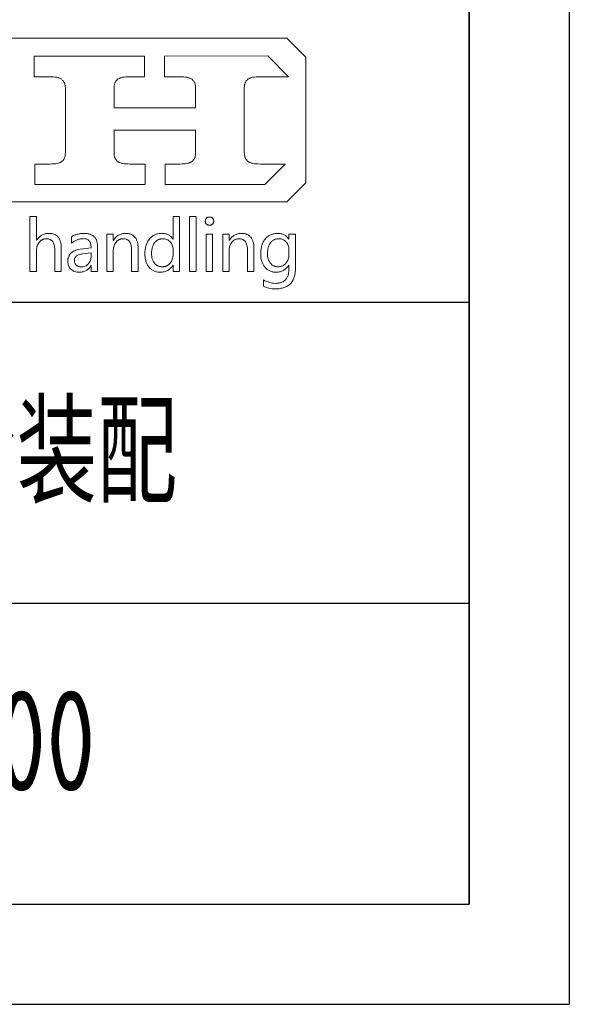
# Model space of a CAD drawing. Header units: millimetres. Extents: x -104 to 1580, y -20 to 1168.
# Tile 7 of 9: x 1470 to 1580, y -20 to 176. Entities that reach past the tile are written whole.
import ezdxf
from ezdxf.enums import TextEntityAlignment as Align

# ---------------------------------------------------------------- set-up
doc = ezdxf.new("R2010")
doc.units = ezdxf.units.MM
doc.header["$LTSCALE"] = 40
for name, color, linetype in [('1轮廓实线层', 7, 'Continuous'), ('2细线层', 4, 'Continuous'), ('6文字层', 3, 'Continuous'), ('图层 1', 7, 'Continuous'), ('图框层', 7, 'Continuous')]:
    doc.layers.add(name, color=color, linetype=linetype)
doc.styles.add('PC_TEXTSTYLE', font='isocp.shx', dxfattribs={"width": 0.8, "bigfont": 'hzfs.shx'})

# ---------------------------------------------------------------- blocks, each defined once
blk = doc.blocks.new('PC_TITLE_BLOCK')
for p, q in [((-8.448, 42.522), (-8.448, 42.527)), ((-8.448, 42.522), (-8.442, 42.522)), ((-13.893, 36.972), (-13.893, 36.977))]:
    blk.add_line(p, q)
at = {"layer": '1轮廓实线层'}
for p, q in [((-60, 30), (0, 30)), ((-60, 15), (0, 15)), ((-180, 0), (0, 0))]:
    blk.add_line(p, q, dxfattribs=at)
at = {"layer": '图层 1', "lineweight": 0}
for p, q in [((-28.128, 43.174), (-9.094, 43.174)), ((-9.094, 43.174), (-8.147, 42.226)), ((-21.686, 41.246), (-21.686, 42.263)), ((-21.686, 42.263), (-16.178, 42.263)), ((-16.178, 42.263), (-16.178, 41.246)), ((-15.191, 42.263), (-10.042, 42.281)), ((-15.191, 41.246), (-15.191, 42.263)), ((-10.042, 42.281), (-9.005, 41.246)), ((-8.147, 42.226), (-8.147, 35.95)), ((-20.931, 41.246), (-21.686, 41.246)), ((-20.825, 41.244), (-20.931, 41.246)), ((-20.728, 41.239), (-20.825, 41.244)), ((-20.638, 41.228), (-20.728, 41.239)), ((-17.118, 41.239), (-17.205, 41.228)), ((-17.023, 41.244), (-17.118, 41.239)), ((-16.92, 41.246), (-17.023, 41.244)), ((-16.178, 41.246), (-16.92, 41.246)), ((-14.436, 41.246), (-15.191, 41.246)), ((-14.33, 41.244), (-14.436, 41.246)), ((-14.233, 41.239), (-14.33, 41.244)), ((-14.143, 41.228), (-14.233, 41.239)), ((-10.623, 41.239), (-10.71, 41.228)), ((-10.528, 41.244), (-10.623, 41.239)), ((-10.425, 41.246), (-10.528, 41.244)), ((-9.005, 41.246), (-10.425, 41.246)), ((-20.556, 41.215), (-20.638, 41.228)), ((-20.519, 41.204), (-20.556, 41.215)), ((-20.482, 41.196), (-20.519, 41.204)), ((-20.448, 41.186), (-20.482, 41.196)), ((-20.416, 41.173), (-20.448, 41.186)), ((-20.387, 41.159), (-20.416, 41.173)), ((-20.361, 41.146), (-20.387, 41.159)), ((-20.334, 41.133), (-20.361, 41.146)), ((-20.311, 41.114), (-20.334, 41.133)), ((-20.25, 41.059), (-20.268, 41.08)), ((-20.231, 41.038), (-20.25, 41.059)), ((-20.216, 41.014), (-20.231, 41.038)), ((-20.202, 40.99), (-20.216, 41.014)), ((-20.189, 40.964), (-20.202, 40.99)), ((-20.176, 40.938), (-20.189, 40.964)), ((-20.165, 40.908), (-20.176, 40.938)), ((-20.155, 40.879), (-20.165, 40.908)), ((-20.149, 40.848), (-20.155, 40.879)), ((-20.141, 40.813), (-20.149, 40.848)), ((-20.136, 40.779), (-20.141, 40.813)), ((-20.134, 40.742), (-20.136, 40.779)), ((-17.697, 40.779), (-17.699, 40.742)), ((-17.691, 40.813), (-17.697, 40.779)), ((-17.683, 40.845), (-17.691, 40.813)), ((-17.678, 40.877), (-17.683, 40.845)), ((-17.668, 40.908), (-17.678, 40.877)), ((-17.657, 40.938), (-17.668, 40.908)), ((-17.646, 40.964), (-17.657, 40.938)), ((-17.633, 40.99), (-17.646, 40.964)), ((-17.617, 41.014), (-17.633, 40.99)), ((-17.602, 41.038), (-17.617, 41.014)), ((-17.586, 41.059), (-17.602, 41.038)), ((-17.567, 41.08), (-17.586, 41.059)), ((-17.546, 41.099), (-17.567, 41.08)), ((-17.525, 41.114), (-17.546, 41.099)), ((-17.504, 41.133), (-17.525, 41.114)), ((-17.478, 41.146), (-17.504, 41.133)), ((-17.451, 41.159), (-17.478, 41.146)), ((-17.422, 41.173), (-17.451, 41.159)), ((-17.39, 41.186), (-17.422, 41.173)), ((-17.359, 41.196), (-17.39, 41.186)), ((-17.324, 41.204), (-17.359, 41.196)), ((-17.287, 41.215), (-17.324, 41.204)), ((-17.205, 41.228), (-17.287, 41.215)), ((-14.061, 41.215), (-14.143, 41.228)), ((-14.024, 41.204), (-14.061, 41.215)), ((-13.987, 41.196), (-14.024, 41.204)), ((-13.955, 41.186), (-13.987, 41.196)), ((-13.924, 41.173), (-13.955, 41.186)), ((-13.892, 41.159), (-13.924, 41.173)), ((-13.865, 41.146), (-13.892, 41.159)), ((-13.839, 41.133), (-13.865, 41.146)), ((-13.815, 41.114), (-13.839, 41.133)), ((-13.794, 41.099), (-13.815, 41.114)), ((-13.773, 41.08), (-13.794, 41.099)), ((-13.754, 41.059), (-13.773, 41.08)), ((-13.739, 41.038), (-13.754, 41.059)), ((-13.707, 40.99), (-13.72, 41.014)), ((-13.694, 40.964), (-13.707, 40.99)), ((-13.681, 40.938), (-13.694, 40.964)), ((-13.67, 40.908), (-13.681, 40.938)), ((-13.662, 40.879), (-13.67, 40.908)), ((-13.654, 40.848), (-13.662, 40.879)), ((-13.646, 40.813), (-13.654, 40.848)), ((-13.641, 40.779), (-13.646, 40.813)), ((-13.639, 40.742), (-13.641, 40.779)), ((-11.201, 40.779), (-11.204, 40.742)), ((-11.196, 40.813), (-11.201, 40.779)), ((-11.191, 40.848), (-11.196, 40.813)), ((-11.183, 40.879), (-11.191, 40.848)), ((-11.172, 40.908), (-11.183, 40.879)), ((-11.162, 40.938), (-11.172, 40.908)), ((-11.151, 40.964), (-11.162, 40.938)), ((-11.138, 40.99), (-11.151, 40.964)), ((-11.122, 41.017), (-11.138, 40.99)), ((-11.109, 41.038), (-11.122, 41.017)), ((-11.091, 41.059), (-11.109, 41.038)), ((-11.072, 41.08), (-11.091, 41.059)), ((-11.054, 41.099), (-11.072, 41.08)), ((-11.032, 41.114), (-11.054, 41.099)), ((-11.009, 41.133), (-11.032, 41.114)), ((-10.985, 41.146), (-11.009, 41.133)), ((-10.956, 41.159), (-10.985, 41.146)), ((-10.927, 41.173), (-10.956, 41.159)), ((-10.898, 41.186), (-10.927, 41.173)), ((-10.863, 41.196), (-10.898, 41.186)), ((-10.829, 41.204), (-10.863, 41.196)), ((-10.792, 41.215), (-10.829, 41.204)), ((-10.71, 41.228), (-10.792, 41.215)), ((-20.131, 40.705), (-20.134, 40.742)), ((-20.131, 40.666), (-20.131, 40.705)), ((-20.131, 37.471), (-20.131, 40.666)), ((-17.699, 40.742), (-17.702, 40.705)), ((-17.702, 40.705), (-17.702, 40.666)), ((-17.702, 40.666), (-17.702, 39.686)), ((-13.636, 40.705), (-13.639, 40.742)), ((-13.636, 40.666), (-13.636, 40.705)), ((-13.636, 39.686), (-13.636, 40.666)), ((-11.204, 40.742), (-11.207, 40.705)), ((-11.207, 40.705), (-11.207, 40.666)), ((-11.207, 40.666), (-11.207, 37.471)), ((-17.702, 39.686), (-13.636, 39.686)), ((-13.636, 38.572), (-17.702, 38.572)), ((-17.702, 38.572), (-17.702, 37.471)), ((-13.636, 37.471), (-13.636, 38.572)), ((-20.147, 37.289), (-20.141, 37.323)), ((-20.141, 37.323), (-20.136, 37.357)), ((-20.136, 37.357), (-20.134, 37.394)), ((-20.134, 37.394), (-20.131, 37.431)), ((-20.131, 37.431), (-20.131, 37.471)), ((-20.131, 37.471), (-20.131, 37.471)), ((-17.702, 37.471), (-17.702, 37.431)), ((-17.702, 37.431), (-17.699, 37.394)), ((-17.699, 37.394), (-17.697, 37.357)), ((-17.697, 37.357), (-17.691, 37.323)), ((-17.691, 37.323), (-17.683, 37.289)), ((-13.652, 37.289), (-13.646, 37.323)), ((-13.646, 37.323), (-13.641, 37.357)), ((-13.641, 37.357), (-13.639, 37.394)), ((-13.639, 37.394), (-13.636, 37.431)), ((-13.636, 37.431), (-13.636, 37.471)), ((-11.207, 37.471), (-11.207, 37.431)), ((-11.207, 37.431), (-11.204, 37.394)), ((-11.204, 37.394), (-11.201, 37.357)), ((-11.201, 37.357), (-11.196, 37.323)), ((-11.196, 37.323), (-11.188, 37.289)), ((-21.654, 35.871), (-21.654, 36.89)), ((-21.654, 36.89), (-20.912, 36.89)), ((-20.912, 36.89), (-20.81, 36.893)), ((-20.81, 36.893), (-20.714, 36.898)), ((-20.714, 36.898), (-20.625, 36.908)), ((-20.625, 36.908), (-20.546, 36.922)), ((-20.546, 36.922), (-20.509, 36.929)), ((-20.509, 36.929), (-20.472, 36.94)), ((-20.472, 36.94), (-20.44, 36.951)), ((-20.44, 36.951), (-20.408, 36.964)), ((-20.408, 36.964), (-20.379, 36.974)), ((-20.379, 36.974), (-20.353, 36.99)), ((-20.353, 36.99), (-20.326, 37.003)), ((-20.326, 37.003), (-20.303, 37.019)), ((-20.303, 37.019), (-20.282, 37.038)), ((-20.282, 37.038), (-20.263, 37.056)), ((-20.263, 37.056), (-20.245, 37.075)), ((-20.245, 37.075), (-20.229, 37.098)), ((-20.229, 37.098), (-20.213, 37.12)), ((-20.213, 37.12), (-20.197, 37.143)), ((-20.197, 37.143), (-20.184, 37.17)), ((-20.184, 37.17), (-20.173, 37.199)), ((-20.173, 37.199), (-20.163, 37.228)), ((-20.163, 37.228), (-20.155, 37.257)), ((-20.155, 37.257), (-20.147, 37.289)), ((-17.683, 37.289), (-17.676, 37.257)), ((-17.676, 37.257), (-17.668, 37.228)), ((-17.668, 37.228), (-17.657, 37.199)), ((-17.657, 37.199), (-17.644, 37.172)), ((-17.644, 37.172), (-17.631, 37.146)), ((-17.631, 37.146), (-17.617, 37.122)), ((-17.617, 37.122), (-17.599, 37.098)), ((-17.599, 37.098), (-17.583, 37.077)), ((-17.583, 37.077), (-17.565, 37.056)), ((-17.565, 37.056), (-17.544, 37.038)), ((-17.544, 37.038), (-17.522, 37.019)), ((-17.522, 37.019), (-17.499, 37.003)), ((-17.499, 37.003), (-17.472, 36.99)), ((-17.472, 36.99), (-17.446, 36.974)), ((-17.446, 36.974), (-17.414, 36.964)), ((-17.414, 36.964), (-17.382, 36.951)), ((-17.382, 36.951), (-17.348, 36.94)), ((-17.348, 36.94), (-17.314, 36.929)), ((-17.314, 36.929), (-17.277, 36.922)), ((-17.277, 36.922), (-17.195, 36.908)), ((-17.195, 36.908), (-17.105, 36.898)), ((-17.105, 36.898), (-17.007, 36.893)), ((-17.007, 36.893), (-16.899, 36.89)), ((-16.899, 36.89), (-16.147, 36.89)), ((-16.147, 36.89), (-16.147, 35.871)), ((-15.159, 35.871), (-15.159, 36.89)), ((-15.159, 36.89), (-14.417, 36.89)), ((-14.417, 36.89), (-14.314, 36.893)), ((-14.314, 36.893), (-14.219, 36.898)), ((-14.219, 36.898), (-14.132, 36.908)), ((-14.132, 36.908), (-14.05, 36.922)), ((-14.05, 36.922), (-14.013, 36.929)), ((-14.013, 36.929), (-13.979, 36.94)), ((-13.979, 36.94), (-13.947, 36.951)), ((-13.947, 36.951), (-13.916, 36.964)), ((-13.916, 36.964), (-13.886, 36.974)), ((-13.886, 36.974), (-13.86, 36.99)), ((-13.86, 36.99), (-13.834, 37.003)), ((-13.834, 37.003), (-13.813, 37.019)), ((-13.813, 37.019), (-13.792, 37.038)), ((-13.792, 37.038), (-13.771, 37.056)), ((-13.771, 37.056), (-13.752, 37.077)), ((-13.752, 37.077), (-13.733, 37.098)), ((-13.733, 37.098), (-13.72, 37.12)), ((-13.72, 37.12), (-13.705, 37.146)), ((-13.705, 37.146), (-13.691, 37.172)), ((-13.691, 37.172), (-13.681, 37.199)), ((-13.681, 37.199), (-13.67, 37.228)), ((-13.67, 37.228), (-13.66, 37.257)), ((-13.66, 37.257), (-13.652, 37.289)), ((-11.188, 37.289), (-11.183, 37.257)), ((-11.183, 37.257), (-11.172, 37.228)), ((-11.172, 37.228), (-11.162, 37.199)), ((-11.162, 37.199), (-11.149, 37.172)), ((-11.149, 37.172), (-11.135, 37.146)), ((-11.135, 37.146), (-11.122, 37.122)), ((-11.122, 37.122), (-11.106, 37.098)), ((-11.106, 37.098), (-11.088, 37.077)), ((-11.088, 37.077), (-11.069, 37.056)), ((-11.069, 37.056), (-11.048, 37.038)), ((-11.048, 37.038), (-11.027, 37.019)), ((-11.027, 37.019), (-11.003, 37.003)), ((-11.003, 37.003), (-10.977, 36.99)), ((-10.977, 36.99), (-10.951, 36.974)), ((-10.951, 36.974), (-10.919, 36.964)), ((-10.919, 36.964), (-10.887, 36.951)), ((-10.887, 36.951), (-10.856, 36.94)), ((-10.856, 36.94), (-10.818, 36.929)), ((-10.818, 36.929), (-10.782, 36.922)), ((-10.782, 36.922), (-10.7, 36.908)), ((-10.7, 36.908), (-10.61, 36.898)), ((-10.61, 36.898), (-10.512, 36.893)), ((-10.512, 36.893), (-10.407, 36.89)), ((-10.407, 36.89), (-9.174, 36.89)), ((-9.174, 36.89), (-10.188, 35.871)), ((-18.898, 35.871), (-21.654, 35.871)), ((-16.147, 35.871), (-18.898, 35.871)), ((-10.188, 35.871), (-15.159, 35.871)), ((-8.147, 35.95), (-9.094, 35.002)), ((-9.094, 35.002), (-49.444, 35.002))]:
    blk.add_line(p, q, dxfattribs=at)
for points in [[(-20.332, 31.541), (-20.659, 31.541), (-20.659, 32.605), (-20.659, 32.673), (-20.664, 32.737), (-20.672, 32.795), (-20.685, 32.85), (-20.699, 32.9), (-20.717, 32.945), (-20.738, 32.987), (-20.762, 33.024), (-20.788, 33.059), (-20.82, 33.085), (-20.836, 33.098), (-20.854, 33.109), (-20.873, 33.119), (-20.891, 33.13), (-20.934, 33.146), (-20.976, 33.156), (-21.023, 33.162), (-21.074, 33.164), (-21.126, 33.162), (-21.174, 33.154), (-21.2, 33.148), (-21.221, 33.141), (-21.245, 33.133), (-21.269, 33.125), (-21.29, 33.114), (-21.311, 33.101), (-21.332, 33.088), (-21.351, 33.072), (-21.39, 33.04), (-21.427, 33.001), (-21.459, 32.958), (-21.488, 32.914), (-21.512, 32.866), (-21.533, 32.816), (-21.546, 32.766), (-21.56, 32.71), (-21.565, 32.652), (-21.567, 32.591), (-21.567, 31.541), (-21.895, 31.541), (-21.895, 34.281), (-21.567, 34.281), (-21.567, 33.088), (-21.56, 33.088), (-21.533, 33.13), (-21.504, 33.17), (-21.475, 33.207), (-21.443, 33.238), (-21.409, 33.27), (-21.375, 33.299), (-21.34, 33.325), (-21.303, 33.349), (-21.264, 33.368), (-21.224, 33.386), (-21.185, 33.402), (-21.142, 33.413), (-21.097, 33.423), (-21.053, 33.431), (-21.005, 33.434), (-20.957, 33.436), (-20.918, 33.434), (-20.881, 33.431), (-20.844, 33.428), (-20.81, 33.423), (-20.775, 33.418), (-20.744, 33.41), (-20.712, 33.399), (-20.683, 33.389), (-20.654, 33.376), (-20.627, 33.362), (-20.601, 33.347), (-20.575, 33.328), (-20.551, 33.31), (-20.53, 33.291), (-20.509, 33.27), (-20.487, 33.246), (-20.469, 33.222), (-20.45, 33.196), (-20.435, 33.17), (-20.419, 33.141), (-20.406, 33.112), (-20.392, 33.08), (-20.382, 33.046), (-20.371, 33.011), (-20.361, 32.974), (-20.353, 32.937), (-20.348, 32.898), (-20.342, 32.858), (-20.334, 32.771), (-20.332, 32.681), (-20.332, 31.541), (-20.332, 31.541)], [(-14.436, 31.541), (-14.763, 31.541), (-14.763, 31.85), (-14.771, 31.85), (-14.795, 31.807), (-14.824, 31.768), (-14.853, 31.731), (-14.885, 31.696), (-14.919, 31.665), (-14.953, 31.636), (-14.99, 31.609), (-15.027, 31.586), (-15.069, 31.564), (-15.112, 31.546), (-15.154, 31.533), (-15.199, 31.52), (-15.246, 31.509), (-15.297, 31.503), (-15.347, 31.498), (-15.399, 31.498), (-15.442, 31.498), (-15.484, 31.501), (-15.526, 31.506), (-15.566, 31.514), (-15.605, 31.522), (-15.642, 31.533), (-15.679, 31.546), (-15.714, 31.559), (-15.748, 31.578), (-15.782, 31.596), (-15.814, 31.614), (-15.846, 31.638), (-15.875, 31.662), (-15.904, 31.688), (-15.933, 31.718), (-15.959, 31.749), (-15.983, 31.781), (-16.007, 31.812), (-16.028, 31.847), (-16.049, 31.884), (-16.068, 31.921), (-16.083, 31.96), (-16.099, 32), (-16.112, 32.042), (-16.126, 32.085), (-16.136, 32.129), (-16.144, 32.174), (-16.152, 32.222), (-16.157, 32.269), (-16.163, 32.319), (-16.165, 32.37), (-16.165, 32.422), (-16.165, 32.48), (-16.163, 32.536), (-16.157, 32.589), (-16.152, 32.642), (-16.142, 32.692), (-16.134, 32.742), (-16.12, 32.789), (-16.107, 32.837), (-16.091, 32.882), (-16.073, 32.924), (-16.054, 32.969), (-16.033, 33.009), (-16.012, 33.048), (-15.986, 33.088), (-15.959, 33.125), (-15.93, 33.159), (-15.901, 33.193), (-15.869, 33.225), (-15.838, 33.254), (-15.806, 33.281), (-15.772, 33.304), (-15.735, 33.328), (-15.698, 33.349), (-15.661, 33.365), (-15.621, 33.384), (-15.582, 33.397), (-15.542, 33.407), (-15.5, 33.418), (-15.455, 33.426), (-15.41, 33.431), (-15.365, 33.434), (-15.32, 33.436), (-15.273, 33.434), (-15.228, 33.431), (-15.183, 33.426), (-15.143, 33.418), (-15.104, 33.407), (-15.064, 33.394), (-15.027, 33.378), (-14.993, 33.362), (-14.959, 33.341), (-14.927, 33.32), (-14.898, 33.296), (-14.869, 33.27), (-14.842, 33.241), (-14.816, 33.209), (-14.792, 33.178), (-14.771, 33.141), (-14.763, 33.141), (-14.763, 34.281), (-14.436, 34.281), (-14.436, 31.541), (-14.436, 31.541)], [(-13.939, 31.541), (-13.939, 34.281), (-13.609, 34.281), (-13.609, 31.541), (-13.939, 31.541), (-13.939, 31.541)], [(-13.153, 34.046), (-13.153, 34.067), (-13.15, 34.086), (-13.145, 34.107), (-13.137, 34.125), (-13.129, 34.144), (-13.118, 34.16), (-13.108, 34.176), (-13.094, 34.191), (-13.079, 34.205), (-13.063, 34.218), (-13.044, 34.228), (-13.026, 34.236), (-13.007, 34.242), (-12.989, 34.247), (-12.968, 34.25), (-12.947, 34.25), (-12.925, 34.25), (-12.904, 34.247), (-12.883, 34.242), (-12.865, 34.236), (-12.846, 34.228), (-12.83, 34.218), (-12.812, 34.205), (-12.796, 34.191), (-12.783, 34.178), (-12.77, 34.16), (-12.759, 34.144), (-12.751, 34.125), (-12.743, 34.107), (-12.741, 34.089), (-12.735, 34.067), (-12.735, 34.046), (-12.735, 34.023), (-12.741, 34.004), (-12.743, 33.983), (-12.751, 33.964), (-12.759, 33.948), (-12.77, 33.93), (-12.783, 33.914), (-12.796, 33.901), (-12.812, 33.885), (-12.83, 33.875), (-12.846, 33.864), (-12.865, 33.856), (-12.883, 33.851), (-12.904, 33.846), (-12.925, 33.843), (-12.947, 33.843), (-12.968, 33.843), (-12.989, 33.846), (-13.01, 33.851), (-13.028, 33.856), (-13.047, 33.864), (-13.063, 33.875), (-13.079, 33.885), (-13.094, 33.901), (-13.108, 33.914), (-13.121, 33.93), (-13.129, 33.948), (-13.137, 33.964), (-13.145, 33.983), (-13.15, 34.004), (-13.153, 34.023), (-13.153, 34.046), (-13.153, 34.046)], [(-19.83, 33.265), (-19.793, 33.283), (-19.759, 33.304), (-19.722, 33.323), (-19.685, 33.339), (-19.648, 33.354), (-19.611, 33.368), (-19.571, 33.381), (-19.532, 33.391), (-19.492, 33.402), (-19.45, 33.41), (-19.41, 33.418), (-19.368, 33.426), (-19.323, 33.428), (-19.281, 33.434), (-19.236, 33.434), (-19.191, 33.436), (-19.151, 33.434), (-19.109, 33.434), (-19.072, 33.428), (-19.035, 33.423), (-18.998, 33.418), (-18.964, 33.41), (-18.93, 33.402), (-18.898, 33.391), (-18.869, 33.381), (-18.837, 33.368), (-18.811, 33.352), (-18.784, 33.336), (-18.758, 33.32), (-18.734, 33.302), (-18.711, 33.281), (-18.689, 33.259), (-18.668, 33.238), (-18.65, 33.212), (-18.631, 33.188), (-18.615, 33.162), (-18.602, 33.133), (-18.586, 33.104), (-18.576, 33.072), (-18.563, 33.04), (-18.555, 33.006), (-18.544, 32.972), (-18.539, 32.935), (-18.534, 32.898), (-18.528, 32.858), (-18.526, 32.818), (-18.523, 32.776), (-18.523, 32.734), (-18.523, 31.541), (-18.845, 31.541), (-18.845, 31.828), (-18.856, 31.828), (-18.88, 31.786), (-18.906, 31.749), (-18.935, 31.715), (-18.964, 31.683), (-18.993, 31.654), (-19.025, 31.625), (-19.059, 31.601), (-19.093, 31.58), (-19.13, 31.562), (-19.167, 31.543), (-19.207, 31.53), (-19.246, 31.52), (-19.289, 31.509), (-19.331, 31.503), (-19.376, 31.498), (-19.423, 31.498), (-19.487, 31.501), (-19.55, 31.506), (-19.608, 31.517), (-19.664, 31.533), (-19.69, 31.543), (-19.717, 31.554), (-19.74, 31.567), (-19.764, 31.58), (-19.788, 31.593), (-19.809, 31.609), (-19.83, 31.625), (-19.851, 31.644), (-19.87, 31.662), (-19.888, 31.68), (-19.904, 31.702), (-19.92, 31.723), (-19.936, 31.744), (-19.949, 31.768), (-19.959, 31.789), (-19.97, 31.815), (-19.981, 31.839), (-19.988, 31.865), (-19.994, 31.892), (-19.999, 31.918), (-20.007, 31.976), (-20.009, 32.037), (-20.007, 32.1), (-20.002, 32.158), (-19.996, 32.187), (-19.988, 32.217), (-19.981, 32.243), (-19.973, 32.269), (-19.962, 32.293), (-19.949, 32.319), (-19.938, 32.343), (-19.922, 32.364), (-19.909, 32.385), (-19.893, 32.407), (-19.875, 32.428), (-19.856, 32.446), (-19.835, 32.465), (-19.814, 32.483), (-19.793, 32.499), (-19.769, 32.515), (-19.719, 32.544), (-19.664, 32.57), (-19.603, 32.594), (-19.54, 32.613), (-19.471, 32.628), (-19.394, 32.642), (-18.845, 32.718), (-18.848, 32.774), (-18.853, 32.824), (-18.858, 32.871), (-18.869, 32.916), (-18.882, 32.956), (-18.898, 32.995), (-18.919, 33.027), (-18.94, 33.059), (-18.964, 33.085), (-18.993, 33.106), (-19.025, 33.127), (-19.056, 33.143), (-19.093, 33.156), (-19.133, 33.164), (-19.175, 33.17), (-19.223, 33.172), (-19.262, 33.17), (-19.305, 33.167), (-19.344, 33.164), (-19.384, 33.156), (-19.423, 33.148), (-19.463, 33.141), (-19.503, 33.127), (-19.54, 33.114), (-19.577, 33.101), (-19.616, 33.082), (-19.651, 33.064), (-19.687, 33.046), (-19.724, 33.024), (-19.759, 33.001), (-19.796, 32.974), (-19.83, 32.948), (-19.83, 33.265), (-19.83, 33.265)], [(-16.5, 31.541), (-16.828, 31.541), (-16.828, 32.594), (-16.828, 32.663), (-16.833, 32.729), (-16.841, 32.787), (-16.854, 32.845), (-16.868, 32.895), (-16.886, 32.943), (-16.907, 32.985), (-16.931, 33.022), (-16.944, 33.04), (-16.96, 33.056), (-16.973, 33.069), (-16.989, 33.085), (-17.007, 33.098), (-17.023, 33.109), (-17.042, 33.119), (-17.063, 33.13), (-17.103, 33.143), (-17.147, 33.156), (-17.195, 33.162), (-17.245, 33.164), (-17.298, 33.162), (-17.348, 33.154), (-17.372, 33.148), (-17.396, 33.143), (-17.419, 33.133), (-17.44, 33.125), (-17.462, 33.114), (-17.485, 33.101), (-17.504, 33.088), (-17.525, 33.075), (-17.562, 33.04), (-17.599, 33.003), (-17.631, 32.964), (-17.66, 32.919), (-17.683, 32.871), (-17.702, 32.821), (-17.718, 32.771), (-17.728, 32.716), (-17.736, 32.657), (-17.739, 32.597), (-17.739, 31.541), (-18.066, 31.541), (-18.066, 33.391), (-17.739, 33.391), (-17.739, 33.085), (-17.731, 33.085), (-17.704, 33.127), (-17.676, 33.167), (-17.646, 33.204), (-17.615, 33.238), (-17.583, 33.27), (-17.549, 33.299), (-17.512, 33.325), (-17.475, 33.349), (-17.435, 33.368), (-17.396, 33.386), (-17.353, 33.402), (-17.311, 33.413), (-17.266, 33.423), (-17.221, 33.431), (-17.174, 33.434), (-17.124, 33.436), (-17.087, 33.434), (-17.05, 33.431), (-17.015, 33.428), (-16.981, 33.423), (-16.947, 33.415), (-16.915, 33.407), (-16.886, 33.399), (-16.854, 33.386), (-16.828, 33.373), (-16.799, 33.36), (-16.773, 33.344), (-16.749, 33.325), (-16.725, 33.307), (-16.701, 33.286), (-16.68, 33.265), (-16.659, 33.241), (-16.641, 33.214), (-16.622, 33.188), (-16.606, 33.162), (-16.59, 33.133), (-16.577, 33.101), (-16.564, 33.069), (-16.551, 33.035), (-16.54, 33.001), (-16.532, 32.964), (-16.524, 32.927), (-16.516, 32.887), (-16.511, 32.848), (-16.503, 32.763), (-16.5, 32.673), (-16.5, 31.541), (-16.5, 31.541)], [(-13.113, 31.541), (-13.113, 33.391), (-12.786, 33.391), (-12.786, 31.541), (-13.113, 31.541), (-13.113, 31.541)], [(-10.724, 31.541), (-11.048, 31.541), (-11.048, 32.594), (-11.051, 32.663), (-11.056, 32.729), (-11.064, 32.787), (-11.075, 32.845), (-11.091, 32.895), (-11.109, 32.943), (-11.13, 32.985), (-11.154, 33.022), (-11.167, 33.04), (-11.18, 33.056), (-11.196, 33.069), (-11.212, 33.085), (-11.228, 33.098), (-11.246, 33.109), (-11.265, 33.119), (-11.283, 33.13), (-11.325, 33.143), (-11.368, 33.156), (-11.415, 33.162), (-11.466, 33.164), (-11.518, 33.162), (-11.568, 33.154), (-11.595, 33.148), (-11.619, 33.143), (-11.64, 33.133), (-11.664, 33.125), (-11.685, 33.114), (-11.706, 33.101), (-11.727, 33.088), (-11.748, 33.075), (-11.785, 33.04), (-11.822, 33.003), (-11.854, 32.964), (-11.883, 32.919), (-11.906, 32.871), (-11.925, 32.821), (-11.941, 32.771), (-11.951, 32.716), (-11.956, 32.657), (-11.959, 32.597), (-11.959, 31.541), (-12.286, 31.541), (-12.286, 33.391), (-11.959, 33.391), (-11.959, 33.085), (-11.954, 33.085), (-11.925, 33.127), (-11.898, 33.167), (-11.867, 33.204), (-11.838, 33.238), (-11.803, 33.27), (-11.769, 33.299), (-11.735, 33.325), (-11.698, 33.349), (-11.658, 33.368), (-11.619, 33.386), (-11.576, 33.402), (-11.534, 33.413), (-11.489, 33.423), (-11.442, 33.431), (-11.394, 33.434), (-11.347, 33.436), (-11.307, 33.434), (-11.273, 33.431), (-11.236, 33.428), (-11.201, 33.423), (-11.17, 33.415), (-11.138, 33.407), (-11.106, 33.399), (-11.077, 33.386), (-11.048, 33.373), (-11.022, 33.36), (-10.995, 33.344), (-10.972, 33.325), (-10.948, 33.307), (-10.924, 33.286), (-10.903, 33.265), (-10.882, 33.241), (-10.863, 33.214), (-10.845, 33.188), (-10.829, 33.162), (-10.813, 33.133), (-10.797, 33.101), (-10.784, 33.069), (-10.774, 33.035), (-10.763, 33.001), (-10.752, 32.964), (-10.745, 32.927), (-10.739, 32.887), (-10.734, 32.848), (-10.726, 32.763), (-10.724, 32.673), (-10.724, 31.541), (-10.724, 31.541)], [(-8.656, 31.696), (-8.659, 31.633), (-8.661, 31.572), (-8.667, 31.512), (-8.672, 31.456), (-8.683, 31.401), (-8.693, 31.348), (-8.704, 31.295), (-8.72, 31.247), (-8.735, 31.2), (-8.754, 31.155), (-8.775, 31.113), (-8.799, 31.071), (-8.822, 31.031), (-8.849, 30.994), (-8.875, 30.96), (-8.907, 30.925), (-8.939, 30.894), (-8.973, 30.865), (-9.01, 30.838), (-9.047, 30.815), (-9.086, 30.791), (-9.129, 30.77), (-9.174, 30.751), (-9.218, 30.733), (-9.266, 30.719), (-9.316, 30.706), (-9.366, 30.696), (-9.422, 30.685), (-9.477, 30.677), (-9.533, 30.674), (-9.593, 30.669), (-9.654, 30.669), (-9.739, 30.672), (-9.821, 30.677), (-9.9, 30.688), (-9.976, 30.701), (-10.05, 30.719), (-10.122, 30.741), (-10.188, 30.767), (-10.254, 30.799), (-10.254, 31.115), (-10.177, 31.073), (-10.1, 31.039), (-10.024, 31.01), (-9.95, 30.986), (-9.876, 30.965), (-9.805, 30.952), (-9.731, 30.944), (-9.659, 30.941), (-9.617, 30.941), (-9.578, 30.944), (-9.538, 30.949), (-9.501, 30.952), (-9.464, 30.96), (-9.43, 30.968), (-9.398, 30.975), (-9.364, 30.986), (-9.335, 30.997), (-9.303, 31.01), (-9.277, 31.026), (-9.248, 31.041), (-9.224, 31.06), (-9.197, 31.079), (-9.176, 31.097), (-9.152, 31.118), (-9.134, 31.142), (-9.113, 31.166), (-9.097, 31.192), (-9.079, 31.218), (-9.065, 31.247), (-9.052, 31.277), (-9.039, 31.308), (-9.028, 31.34), (-9.018, 31.374), (-9.01, 31.411), (-9.002, 31.446), (-8.997, 31.485), (-8.991, 31.525), (-8.989, 31.564), (-8.986, 31.607), (-8.986, 31.652), (-8.986, 31.847), (-8.991, 31.847), (-9.018, 31.805), (-9.047, 31.765), (-9.079, 31.728), (-9.11, 31.694), (-9.145, 31.662), (-9.179, 31.633), (-9.216, 31.609), (-9.255, 31.586), (-9.295, 31.564), (-9.337, 31.546), (-9.38, 31.533), (-9.425, 31.52), (-9.472, 31.509), (-9.519, 31.503), (-9.57, 31.498), (-9.62, 31.498), (-9.665, 31.498), (-9.707, 31.501), (-9.747, 31.506), (-9.786, 31.514), (-9.826, 31.522), (-9.863, 31.533), (-9.9, 31.546), (-9.934, 31.559), (-9.968, 31.578), (-10.003, 31.596), (-10.034, 31.614), (-10.066, 31.638), (-10.095, 31.662), (-10.124, 31.688), (-10.151, 31.718), (-10.179, 31.746), (-10.203, 31.778), (-10.227, 31.812), (-10.248, 31.847), (-10.269, 31.881), (-10.288, 31.918), (-10.306, 31.958), (-10.322, 31.997), (-10.335, 32.037), (-10.349, 32.079), (-10.359, 32.121), (-10.367, 32.166), (-10.375, 32.211), (-10.38, 32.259), (-10.383, 32.309), (-10.386, 32.356), (-10.388, 32.409), (-10.386, 32.467), (-10.383, 32.523), (-10.38, 32.578), (-10.372, 32.634), (-10.364, 32.684), (-10.354, 32.737), (-10.343, 32.784), (-10.33, 32.832), (-10.314, 32.879), (-10.298, 32.924), (-10.277, 32.966), (-10.259, 33.009), (-10.235, 33.048), (-10.211, 33.088), (-10.185, 33.125), (-10.156, 33.159), (-10.127, 33.193), (-10.095, 33.225), (-10.064, 33.254), (-10.032, 33.281), (-9.998, 33.304), (-9.96, 33.328), (-9.926, 33.349), (-9.887, 33.365), (-9.847, 33.384), (-9.807, 33.397), (-9.765, 33.407), (-9.723, 33.418), (-9.681, 33.426), (-9.636, 33.431), (-9.588, 33.434), (-9.541, 33.436), (-9.496, 33.434), (-9.451, 33.431), (-9.409, 33.426), (-9.369, 33.418), (-9.329, 33.407), (-9.29, 33.394), (-9.253, 33.378), (-9.218, 33.362), (-9.184, 33.341), (-9.152, 33.32), (-9.123, 33.296), (-9.094, 33.27), (-9.065, 33.241), (-9.039, 33.209), (-9.015, 33.178), (-8.991, 33.141), (-8.986, 33.141), (-8.986, 33.391), (-8.656, 33.391), (-8.656, 31.696), (-8.656, 31.696)], [(-14.761, 32.642), (-14.763, 32.697), (-14.771, 32.75), (-14.782, 32.8), (-14.798, 32.848), (-14.819, 32.892), (-14.845, 32.935), (-14.874, 32.977), (-14.908, 33.014), (-14.945, 33.051), (-14.985, 33.08), (-15.027, 33.106), (-15.072, 33.127), (-15.117, 33.143), (-15.164, 33.156), (-15.217, 33.162), (-15.267, 33.164), (-15.302, 33.164), (-15.331, 33.162), (-15.363, 33.156), (-15.392, 33.151), (-15.421, 33.146), (-15.45, 33.138), (-15.476, 33.127), (-15.503, 33.117), (-15.526, 33.104), (-15.553, 33.088), (-15.576, 33.072), (-15.597, 33.053), (-15.619, 33.035), (-15.64, 33.014), (-15.661, 32.993), (-15.679, 32.969), (-15.698, 32.945), (-15.716, 32.919), (-15.732, 32.892), (-15.746, 32.863), (-15.759, 32.834), (-15.772, 32.803), (-15.782, 32.771), (-15.793, 32.739), (-15.801, 32.705), (-15.809, 32.671), (-15.817, 32.634), (-15.822, 32.597), (-15.827, 32.52), (-15.83, 32.438), (-15.827, 32.362), (-15.822, 32.29), (-15.812, 32.224), (-15.795, 32.161), (-15.785, 32.129), (-15.774, 32.103), (-15.764, 32.074), (-15.751, 32.048), (-15.735, 32.021), (-15.719, 31.995), (-15.703, 31.971), (-15.687, 31.947), (-15.669, 31.926), (-15.648, 31.905), (-15.629, 31.886), (-15.608, 31.871), (-15.587, 31.855), (-15.563, 31.839), (-15.542, 31.826), (-15.518, 31.812), (-15.492, 31.802), (-15.468, 31.794), (-15.442, 31.786), (-15.415, 31.781), (-15.386, 31.776), (-15.36, 31.77), (-15.331, 31.77), (-15.299, 31.768), (-15.27, 31.77), (-15.241, 31.77), (-15.215, 31.776), (-15.186, 31.778), (-15.159, 31.786), (-15.135, 31.794), (-15.109, 31.802), (-15.085, 31.812), (-15.062, 31.823), (-15.038, 31.836), (-15.014, 31.852), (-14.993, 31.868), (-14.972, 31.886), (-14.951, 31.905), (-14.932, 31.923), (-14.911, 31.944), (-14.877, 31.992), (-14.845, 32.04), (-14.821, 32.09), (-14.8, 32.142), (-14.782, 32.201), (-14.771, 32.259), (-14.763, 32.319), (-14.761, 32.385), (-14.761, 32.642), (-14.761, 32.642)], [(-8.986, 32.642), (-8.986, 32.694), (-8.994, 32.745), (-9.005, 32.795), (-9.02, 32.842), (-9.042, 32.887), (-9.065, 32.929), (-9.094, 32.972), (-9.129, 33.011), (-9.166, 33.046), (-9.205, 33.077), (-9.248, 33.104), (-9.293, 33.125), (-9.337, 33.143), (-9.385, 33.154), (-9.435, 33.162), (-9.488, 33.164), (-9.519, 33.164), (-9.551, 33.162), (-9.583, 33.156), (-9.615, 33.151), (-9.644, 33.146), (-9.67, 33.138), (-9.699, 33.127), (-9.725, 33.114), (-9.752, 33.101), (-9.776, 33.088), (-9.799, 33.072), (-9.821, 33.053), (-9.844, 33.035), (-9.865, 33.014), (-9.884, 32.993), (-9.902, 32.969), (-9.921, 32.943), (-9.939, 32.916), (-9.955, 32.89), (-9.968, 32.861), (-9.981, 32.832), (-9.995, 32.8), (-10.005, 32.768), (-10.016, 32.734), (-10.024, 32.7), (-10.032, 32.665), (-10.037, 32.628), (-10.042, 32.591), (-10.05, 32.512), (-10.053, 32.428), (-10.05, 32.356), (-10.045, 32.288), (-10.032, 32.222), (-10.016, 32.161), (-10.008, 32.132), (-9.998, 32.103), (-9.984, 32.076), (-9.971, 32.05), (-9.958, 32.024), (-9.942, 31.997), (-9.926, 31.974), (-9.908, 31.95), (-9.889, 31.929), (-9.871, 31.908), (-9.852, 31.889), (-9.831, 31.871), (-9.81, 31.855), (-9.789, 31.839), (-9.765, 31.826), (-9.741, 31.815), (-9.717, 31.805), (-9.691, 31.794), (-9.667, 31.786), (-9.641, 31.781), (-9.612, 31.776), (-9.585, 31.77), (-9.557, 31.77), (-9.527, 31.768), (-9.498, 31.77), (-9.469, 31.77), (-9.44, 31.776), (-9.414, 31.778), (-9.385, 31.786), (-9.361, 31.794), (-9.335, 31.802), (-9.308, 31.812), (-9.284, 31.823), (-9.261, 31.836), (-9.24, 31.85), (-9.216, 31.865), (-9.195, 31.884), (-9.176, 31.902), (-9.155, 31.921), (-9.137, 31.942), (-9.118, 31.966), (-9.1, 31.987), (-9.084, 32.01), (-9.068, 32.034), (-9.055, 32.061), (-9.044, 32.087), (-9.031, 32.114), (-9.023, 32.14), (-9.005, 32.198), (-8.994, 32.256), (-8.986, 32.319), (-8.986, 32.385), (-8.986, 32.642), (-8.986, 32.642)], [(-19.281, 32.412), (-19.334, 32.404), (-19.384, 32.393), (-19.431, 32.38), (-19.474, 32.367), (-19.51, 32.354), (-19.542, 32.335), (-19.571, 32.317), (-19.595, 32.298), (-19.613, 32.275), (-19.632, 32.251), (-19.645, 32.224), (-19.658, 32.198), (-19.669, 32.166), (-19.674, 32.135), (-19.679, 32.1), (-19.679, 32.063), (-19.679, 32.032), (-19.674, 32), (-19.666, 31.971), (-19.656, 31.942), (-19.643, 31.918), (-19.627, 31.892), (-19.608, 31.868), (-19.587, 31.847), (-19.561, 31.828), (-19.534, 31.81), (-19.508, 31.797), (-19.476, 31.784), (-19.444, 31.776), (-19.413, 31.768), (-19.376, 31.765), (-19.339, 31.765), (-19.286, 31.765), (-19.236, 31.773), (-19.188, 31.786), (-19.144, 31.802), (-19.101, 31.823), (-19.059, 31.85), (-19.022, 31.878), (-18.985, 31.913), (-18.953, 31.952), (-18.924, 31.995), (-18.901, 32.037), (-18.882, 32.085), (-18.866, 32.132), (-18.856, 32.185), (-18.848, 32.238), (-18.845, 32.293), (-18.845, 32.47), (-19.281, 32.412), (-19.281, 32.412)]]:
    blk.add_lwpolyline(points, dxfattribs=at)
at = {"layer": '图框层'}
blk.add_line((0, 0), (0, 45), dxfattribs=at)
at = {"layer": '6文字层', "style": 'PC_TEXTSTYLE', "flags": 8}
for tag, height, width, p, p2 in [('产品名称或材料标记', 7, 0.600652, (-113.463, 28.635), (-66.422, 28.635)), ('图样名称', 5, 2.004495, (-54.785, 19.978), (-5.268, 19.978)), ('标准化', 3.5, 1.023147, (-133.835, 15.372), (-120.752, 15.372)), ('重量', 3.5, 1.408247, (-88.457, 7.542), (-76.549, 7.542)), ('比例', 3.5, 1.385287, (-73.354, 7.542), (-61.929, 7.542)), ('图样代号', 5, 2.006536, (-54.785, 5.63), (-5.516, 5.63)), ('审核', 3.5, 1.579393, (-163.989, 5.367), (-150.634, 5.367)), ('共几页', 3.5, 0.557144, (-108.073, 0.625), (-101.045, 0.625)), ('工艺', 3.5, 1.621807, (-164.21, 0.371), (-150.891, 0.371)), ('日期', 3.5, 1.560088, (-133.835, 0.371), (-120.752, 0.371))]:
    blk.add_attdef(tag, text='', height=height, dxfattribs=dict(at, width=width)).set_placement(p, p2, align=Align.FIT)
at = {"layer": '6文字层', "style": 'PC_TEXTSTYLE', "width": 9.905045, "flags": 8}
blk.add_attdef('设计', text='', height=3.5, rotation=358.4644, dxfattribs=at).set_placement((-164.229, 15.372), (-150.367, 15), align=Align.FIT)
at = {"layer": '6文字层', "color": 3, "style": 'PC_TEXTSTYLE', "width": 0.56476, "flags": 8}
blk.add_attdef('第几页', text='', height=3.5, dxfattribs=at).set_placement((-78.287, 0.753), (-71.163, 0.753), align=Align.FIT)
at = {"layer": '6文字层', "ltscale": 10, "style": 'PC_TEXTSTYLE', "flags": 1}
blk.add_attdef('图纸张数', (-58.679, -0.492), '', height=2.5, dxfattribs=at)

msp = doc.modelspace()

# ---------------------------------------------------------------- linework, layer by layer
at = {"layer": '2细线层'}
for p in [(1580, 1168), (-100, -20)]:
    msp.add_line(p, (1580, -20), dxfattribs=at)
at = {"layer": '图框层'}
for p in [(1560, 1148), (0, 0)]:
    msp.add_line(p, (1560, 0), dxfattribs=at)

# ---------------------------------------------------------------- block references
ref = msp.add_blockref('PC_TITLE_BLOCK', (1560, 0), dxfattribs=dict(at, xscale=4, yscale=4, zscale=4))
ref.add_attrib('图样名称', '315从动车轮装配', dxfattribs={"layer": '6文字层', "height": 20, "style": 'PC_TEXTSTYLE', "width": 0.8}).set_placement((1439.89, 79.91), align=Align.CENTER)
ref.add_attrib('图样代号', 'BW315B.00', dxfattribs={"layer": '6文字层', "height": 20, "style": 'PC_TEXTSTYLE', "width": 0.8}).set_placement((1439.4, 22.52), align=Align.CENTER)

doc.saveas('drawing.dxf')
